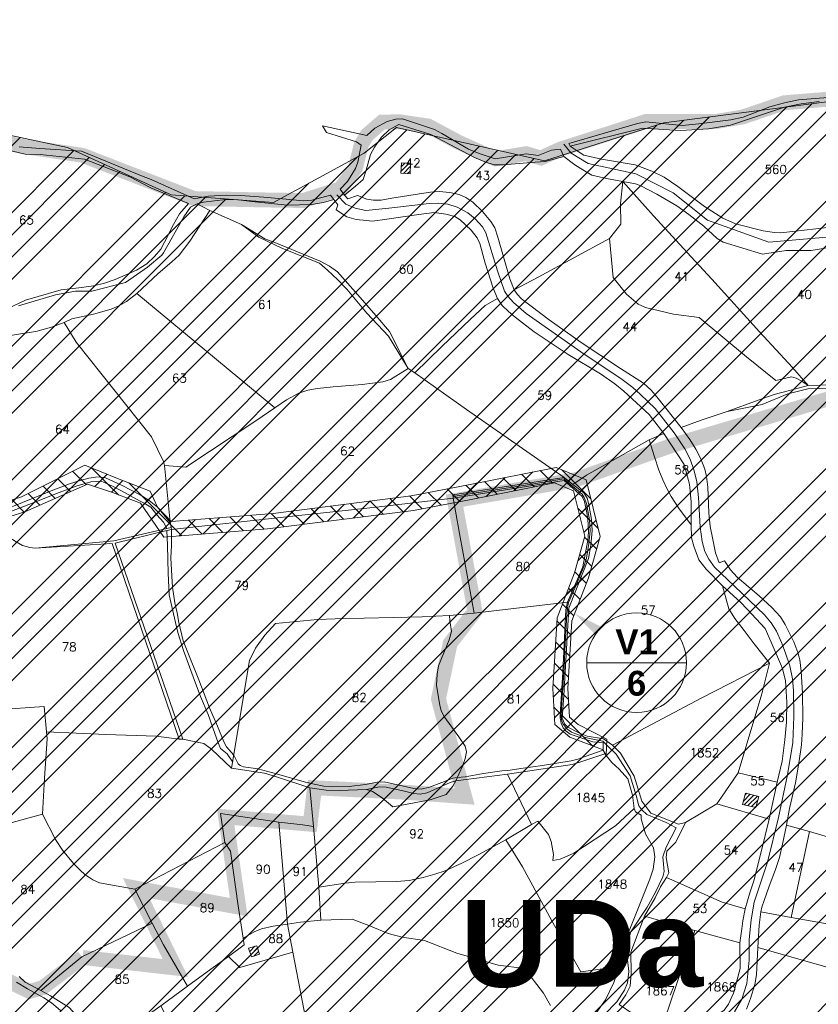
# Model space of a CAD drawing. Header units: metres. Extents: x 578835 to 593571, y 248557 to 255108.
# Tile 47 of 251: x 581075 to 581396, y 252506 to 252903. Entities that reach past the tile are written whole.
import ezdxf

# ---------------------------------------------------------------- set-up
doc = ezdxf.new("R2010")
doc.units = ezdxf.units.M
doc.linetypes.add('CACHEX2', pattern=[0.75, 0.5, -0.25])
doc.linetypes.add('SOLID_LINE', pattern=[0])
for name, color, linetype, lineweight in [('Cad-BATIMENT_BATI_PRIVE12', 7, 'SOLID_LINE', 0), ('Cad-BATIMENT_BATI_PRIVE12_HACH', 7, 'SOLID_LINE', 0), ('Cad-HYDROGRAPHI_COURS_D_EAU28', 5, 'SOLID_LINE', 0), ('Cad-PARCELLAIRE_PARCELLE1', 250, 'SOLID_LINE', 0), ('Cad-PARCELLAIRE_PARCELLE1_', 250, 'SOLID_LINE', 0), ('Cad-RESEAU_ROUT_AXE_DE_VOIE26', 255, 'SOLID_LINE', 0), ('Cad-RESEAU_ROUT_LIMITE_DE_VOIE_P23', 8, 'SOLID_LINE', 0), ('Cad-TOPONYMIE_NUMERO_DE_PARCELL182', 250, 'SOLID_LINE', 0), ('ER', 192, 'Continuous', 18), ('PLU', 7, 'CACHEX2', 5), ('PPRIF - contour', 10, 'Continuous', 9)]:
    doc.layers.add(name, color=color, linetype=linetype, lineweight=lineweight)
doc.layers.add('PLU nom', color=7, linetype='Continuous')
doc.styles.get("Standard").update_dxf_attribs({"font": 'arialbd_0.ttf', "height": 50})
doc.styles.add('TEXTSTYLE_45_11', font='txt.shx', dxfattribs={"oblique": 50})

msp = doc.modelspace()

# ---------------------------------------------------------------- hatches: boundary and pattern name
at = {"layer": 'Cad-BATIMENT_BATI_PRIVE12_HACH', "ltscale": 0.4}
h = msp.add_hatch(dxfattribs=at)
h.set_pattern_fill('ANSI31', color=256, scale=0.4, style=0)
h.paths.add_polyline_path([(581231.76, 252840.69), (581231.9, 252844.94), (581228.26, 252845.08), (581228.03, 252840.93)])
h = msp.add_hatch(dxfattribs=at)
h.set_pattern_fill('ANSI31', color=256, scale=0.4, style=0)
h.paths.add_polyline_path([(581365.69, 252586.75), (581371.07, 252585.42), (581372.18, 252589.97), (581366.88, 252591.31)])
h = msp.add_hatch(dxfattribs=at)
h.set_pattern_fill('ANSI31', color=256, scale=0.4, style=0)
h.paths.add_polyline_path([(581167.89, 252525.28), (581171.09, 252526.45), (581170.07, 252529.82), (581166.77, 252528.87)])
at = {"layer": 'ER', "ltscale": 0.4}
h = msp.add_hatch(dxfattribs=at)
h.set_pattern_fill('ANSI37', color=256, scale=2, style=0)
h.paths.add_polyline_path([(581311.07, 252613.03), (581299.43, 252618.85), (581295.91, 252621.86), (581295.31, 252633.34), (581296.97, 252660.63), (581303.67, 252678.04), (581308.36, 252694.6), (581302.69, 252717.44), (581290.57, 252722.46), (581255.27, 252715.47), (581232.19, 252711.06), (581176.68, 252703.9), (581135.54, 252700.64), (581130.04, 252706.44), (581127.14, 252712.91), (581113.93, 252718.04), (581100.81, 252723.29), (581075.27, 252710.53), (581058.91, 252705.35), (581055.25, 252696.89), (581055.96, 252673.84), (581058.24, 252646.5), (581054.48, 252640.97), (581032.17, 252620.41), (581013.99, 252609.85), (580986.6, 252600.61), (580972.16, 252590.41), (580955.62, 252576.31), (580952.77, 252573.89), (580949.33, 252555.92), (580956.67, 252542.55), (580960.27, 252531.25), (580972.26, 252502.83), (580975.25, 252497.75), (580974.51, 252491.85), (580967.59, 252486.61), (580951.48, 252479.61), (580946.11, 252472.3), (580938.05, 252468.43), (580923.57, 252464.92), (580914.24, 252456.7), (580916.01, 252440.76), (580921.04, 252437.93), (580923.16, 252427.33), (580927.39, 252408.32), (580937.62, 252393.87), (580940.67, 252377.98), (580951.34, 252364.9), (580957.01, 252367.53), (580946.28, 252380.54), (580943.23, 252396.47), (580932.98, 252410.81), (580929.03, 252428.57), (580926.38, 252441.81), (580917.87, 252447.04), (580917.85, 252450.17), (580919.51, 252453.81), (580928.51, 252459.46), (580950.32, 252467.67), (580955.39, 252474.77), (580980.15, 252488.59), (580981.46, 252499.04), (580977.63, 252505.53), (580965.77, 252533.64), (580955.58, 252556.64), (580958.27, 252570.69), (580989.35, 252595.21), (581016.48, 252604.36), (581022.66, 252607.95), (581035.8, 252615.58), (581050.17, 252629.32), (581064.44, 252644.31), (581064.13, 252648.06), (581061.95, 252674.18), (581061.3, 252695.39), (581064.39, 252700.78), (581076.6, 252704.55), (581101.82, 252715.75), (581111.9, 252712.39), (581123.23, 252707.99), (581132.55, 252694.38), (581174.36, 252697.7), (581233.14, 252705.14), (581256.41, 252709.58), (581289.95, 252716.22), (581297.6, 252713.06), (581302.15, 252694.7), (581297.97, 252679.93), (581291.04, 252661.92), (581289.3, 252633.37), (581290.06, 252618.97), (581296.09, 252613.81), (581309.56, 252608.7), (581310.76, 252606.44)])
at = {"layer": 'PPRIF - contour', "lineweight": 15}
h = msp.add_hatch(dxfattribs=at)
h.set_pattern_fill('ANSI34', color=30, scale=2, style=0)
h.paths.add_polyline_path([(583168.56, 249236.59), (583178.02, 249273.37), (583184.15, 249314.36), (583186.86, 249348.54), (583183.82, 249412.65), (583188.31, 249497.75), (583209.56, 249638.59), (583209.57, 249654.16), (583202.87, 249764.69), (583181.22, 249772.54), (583212.18, 249841.81), (583235.33, 249974.64), (583193.51, 249985.09), (583186.04, 250045.54), (583188.28, 250067.18), (583195.8, 250078.07), (583245.78, 250078.37), (583251.01, 250132.85), (583194.25, 250138.82), (583209.94, 250168.32), (583209.19, 250188.47), (583208.21, 250203.8), (583217.43, 250267.61), (583213.64, 250277.41), (583256.98, 250284.74), (583262.34, 250350.34), (583266.18, 250436.39), (583274.5, 250436.7), (583214.43, 250499.33), (583184.56, 250537.39), (583218.91, 250547.09), (583241.07, 250552.07), (583269.68, 250547.09), (583271.18, 250569.48), (583274.91, 250580.67), (583286.48, 250597.77), (583293.66, 250716.62), (583278.73, 250731.44), (583193.67, 250750.25), (583156.78, 250759.28), (583135.71, 250831.5), (583141.39, 250856.49), (583145.69, 250864.01), (583161.1, 250891.6), (583169.34, 250905.21), (583172.57, 250920.26), (583171.49, 250936.38), (583169.31, 250950.6), (583181.85, 251003.26), (583206.95, 251084.03), (583216.62, 251114.12), (583232.39, 251161.77), (583245.29, 251209.41), (583234.54, 251210.94), (583234.1, 251288.09), (583244.66, 251288.39), (583237.9, 251328.73), (583229.54, 251356.01), (583200.13, 251357.42), (583190.46, 251371.39), (583189.74, 251379.63), (583190.1, 251406.14), (583244.22, 251415.82), (583256.04, 251419.04), (583270.74, 251430.86), (583295.47, 251440.89), (583325.21, 251451.64), (583340.94, 251464.43), (583366, 251457.91), (583398.59, 251444.88), (583422.15, 251436.37), (583417.63, 251462.92), (583418.14, 251495.99), (583409.11, 251546.1), (583400.09, 251585.18), (583359.99, 251579.17), (583344.95, 251609.23), (583333.92, 251624.76), (583325.9, 251633.28), (583319.39, 251648.31), (583296.33, 251649.31), (583292.32, 251666.85), (583282.01, 251764.42), (583240.65, 251790.03), (583212.78, 251805.76), (583221.32, 251831.82), (583251.44, 251830.48), (583273.02, 251828.23), (583262.67, 251903.93), (583199.69, 251895.44), (583192.95, 251945.32), (583256.33, 251954.31), (583243.74, 252050.47), (583214.52, 252068.27), (583208.68, 252073.66), (583201.93, 252137.92), (583178.11, 252135.22), (583183.95, 252176.12), (583226.69, 252181.65), (583216.8, 252253.1), (583210.96, 252307.92), (583193.36, 252422.33), (583178.97, 252519.84), (583167.73, 252607.66), (583178.52, 252614.4), (583188.29, 252625.39), (583184.93, 252642.05), (583192.13, 252639.75), (583210.89, 252641.9), (583205.05, 252676.95), (583200.1, 252708.47), (583205.05, 252708.02), (583194.96, 252797.38), (583191.02, 252799.28), (583173.51, 252800.6), (583168.08, 252797.59), (583165.67, 252793.82), (583165.69, 252787.69), (583073.05, 252815.41), (583065.66, 252814.13), (583065.94, 252812.7), (583046.85, 252808.33), (583047.04, 252816.04), (582997.15, 252812.42), (582995.86, 252782.45), (582980.16, 252787.72), (582949.89, 252804.92), (582947.27, 252800.69), (582935.19, 252777.61), (582924.38, 252768.8), (582917.32, 252760.63), (582910.91, 252748.5), (582903.76, 252736.42), (582880, 252724.86), (582817.58, 252706.15), (582782.59, 252696.37), (582747.69, 252696.56), (582653.19, 252726.32), (582583.51, 252736.7), (582547.53, 252745.89), (582391.95, 252693.83), (582342.71, 252696.56), (582258, 252701.11), (582228.89, 252730.03), (582194.3, 252754.65), (582137.15, 252749.12), (582028.37, 252701.22), (581997.03, 252701.83), (581923.09, 252643.99), (581895.44, 252653.82), (581782.97, 252699.88), (581749.17, 252724.45), (581694.48, 252730.59), (581626.87, 252779.73), (581623.69, 252832.13), (581568.99, 252867.14), (581549.94, 252902.76), (581520.9, 252875.84), (581488.95, 252861.1), (581415.1, 252871.66), (581333.97, 252861.22), (581285.87, 252845.9), (581226.26, 252859.41), (581213.27, 252848.96), (581176.79, 252829.19), (581135.62, 252832.26), (581093.83, 252851.3), (581026.18, 252865.71), (580894.22, 252859.98), (580764.18, 252821.75), (580666.25, 252837.89), (580606.97, 252807.31), (580553.37, 252825.96), (580518.38, 252831.19), (580426.24, 252844.58), (580314.78, 252864.48), (580232.54, 252861.61), (580193.34, 252877.86), (579737.68, 252731.06), (579339.29, 252594.91), (579467.34, 252529.95), (579492.26, 252526.53), (579537.88, 252506.87), (579628.29, 252501.98), (579673.34, 252488.27), (579756.55, 252421.24), (579801.62, 252412.32), (579849.52, 252376.66), (579890.09, 252373.24), (579954.11, 252362.98), (580003.08, 252331.22), (580020.69, 252319.86), (580037.79, 252307.65), (580048.55, 252295.44), (580067.12, 252269.55), (580095.49, 252178.46), (580127.66, 252086.63), (580157.22, 252011.67), (580209.32, 251928.46), (580208.41, 251858.24), (580196.24, 251818.11), (580206.29, 251790.3), (580227.07, 251716.54), (580274.53, 251673.98), (580324.82, 251599.61), (580345.2, 251567.99), (580352.27, 251548.44), (580380.56, 251474.57), (580498.13, 251465.11), (580632.34, 251425.65), (580688.87, 251403.81), (580903, 251328.66), (581057.22, 251304.45), (581128.89, 251277.45), (581306.24, 251176.53), (581363.6, 251156.15), (581418.4, 251079.72), (581465.72, 250967.17), (581546.02, 250830.88), (581604.72, 250760.44), (581621.29, 250710.76), (581635.31, 250677.64), (581677.37, 250643.25), (581761.5, 250538.8), (581878.03, 250481.58), (581978.36, 250416.05), (582083.64, 250336.15), (582132.06, 250252.96), (582193.12, 250147.32), (582211.34, 250118.18), (582217.79, 250080.35), (582244.22, 249930.09), (582252.92, 249788.8), (582279.87, 249720.73), (582264.14, 249693.23), (582229.1, 249576.98), (582243.69, 249504.21), (582236.53, 249458.37), (582233.12, 249417.21), (582207.89, 249404.14), (582210.7, 249314.66), (582282.52, 249136.36), (582365.79, 249069.63), (582329.51, 248868.66), (582370.33, 248802.93), (582389.99, 248830.88), (582435.35, 248829.37), (582475.81, 248930.64), (582488.18, 248933.83), (582505.04, 248934.94), (582536.56, 248931.03), (582545.58, 248873.46), (582547.73, 248837.81), (582559.27, 248733.3), (582660.26, 248731.96), (582707.75, 248722.61), (582711.09, 248844.25), (582713.77, 248853.61), (582730.11, 248933.31), (582770.57, 249048.63), (582781.22, 249070.77), (582782.86, 249074.05), (582786.69, 249073.51), (582794.34, 249066.4), (582795.98, 249060.39), (582802, 249037.44), (582837.54, 249029.24), (582847.92, 249019.4), (582859.41, 249022.68), (582870.89, 249021.59), (582882.91, 249029.79), (582897.68, 249024.87), (582894.41, 249004.61), (582898.78, 248991.5), (582903.16, 248984.94), (582914.71, 248986.01), (582980.86, 249040.12), (583036.72, 249107.47), (583089.79, 249152.85), (583096.96, 249144.66), (583169.29, 249123.72), (583150.9, 249178.85), (583158.77, 249200.15)])

# ---------------------------------------------------------------- linework, layer by layer
at = {"layer": 'Cad-BATIMENT_BATI_PRIVE12'}
for points in [[(581231.76, 252840.69), (581231.9, 252844.94), (581228.26, 252845.08), (581228.03, 252840.93), (581231.76, 252840.69), (581231.76, 252840.69)], [(581365.69, 252586.75), (581371.07, 252585.42), (581372.18, 252589.97), (581366.88, 252591.31), (581365.69, 252586.75), (581365.69, 252586.75)], [(581167.89, 252525.28), (581171.09, 252526.45), (581170.07, 252529.82), (581166.77, 252528.87), (581167.89, 252525.28), (581167.89, 252525.28)]]:
    msp.add_lwpolyline(points, close=True, dxfattribs=at)
at = {"layer": 'Cad-HYDROGRAPHI_COURS_D_EAU28'}
for points in [[(581403.49, 252871.68), (581388.25, 252870.53), (581382.51, 252869.27), (581376.7, 252867.68), (581365.92, 252863.54), (581360.98, 252862.46), (581348.01, 252860.83), (581341.32, 252860.16), (581326.68, 252861.62), (581323.37, 252860.9), (581295.68, 252852.92), (581296.26, 252851.85), (581325.42, 252859.07), (581333.95, 252858.55), (581340.82, 252858.12), (581351.89, 252858.81), (581360.75, 252860.33), (581382.57, 252867.49), (581389.21, 252868.93), (581396.46, 252869.87)], [(581055.05, 252853.76), (581076.83, 252848.54), (581082.76, 252848.48), (581100.72, 252846.63), (581118.88, 252839.44), (581127.4, 252835.02), (581142.59, 252828.71), (581138.98, 252824.62), (581136.45, 252820.29), (581132.92, 252813.19), (581131.42, 252810.39), (581128.87, 252807.39), (581125.82, 252804.46), (581121.66, 252801.89), (581112.99, 252798.16), (581108.66, 252796.69), (581104.23, 252795.53), (581098.36, 252794.72), (581091.33, 252794.02), (581076.93, 252789.81), (581055.84, 252779.81)], [(581074.15, 252787.58), (581089.03, 252791.93), (581096.98, 252793.49), (581103.66, 252793.37), (581117.12, 252796.94), (581126.09, 252803.03), (581131.87, 252807.87), (581132.53, 252808.92), (581140.72, 252823.43), (581143.29, 252827.32), (581146.07, 252828.56), (581146.07, 252828.56), (581146.07, 252828.56), (581148.57, 252829.21), (581157.45, 252830.39), (581162.74, 252830.27), (581168.07, 252829.59), (581182.45, 252828.01), (581192.07, 252828.36), (581196.95, 252829.1), (581201.13, 252830.34), (581199.67, 252832.11), (581192.18, 252830.04), (581188.73, 252829.87), (581183.41, 252830.31), (581172.88, 252831.23), (581163.5, 252832), (581157.72, 252832.08), (581150.58, 252831.72), (581144.82, 252830.68), (581127.53, 252838.38), (581124.29, 252839.67), (581099.47, 252849.76), (581082.64, 252850.92), (581074.35, 252851.57)], [(581094.5, 252504.92), (581087.01, 252509.65), (581083.05, 252511.77), (581083.05, 252511.77), (581083.05, 252511.77), (581076.83, 252515.16), (581074.34, 252517.4)], [(581073.3, 252515.08), (581077.72, 252512.45), (581084.27, 252508.87), (581087.42, 252506.78), (581090.97, 252503.73)]]:
    msp.add_lwpolyline(points, dxfattribs=at)
for points in [[(581205.43, 252832.15), (581209.84, 252835.75), (581212.91, 252838.45), (581214.08, 252842.12), (581215.78, 252848.5), (581217.43, 252851.42), (581220.23, 252855.44), (581223.36, 252858.38), (581227.22, 252860.6), (581240.16, 252856.55), (581247.83, 252852.5), (581257.75, 252847.3), (581261.93, 252845.54), (581265.65, 252844.28), (581269.2, 252844.36), (581282.13, 252845.43), (581286.15, 252845.65), (581293.73, 252847.62), (581292.41, 252850.64), (581288.74, 252850.21), (581283.39, 252848.1), (581278.47, 252848.69), (581266.04, 252846.66), (581259.58, 252848.91), (581255.32, 252850.67), (581244.58, 252856.91), (581241.56, 252858.56), (581228.76, 252862.84), (581226.05, 252862.73), (581222.59, 252861.77), (581217.62, 252859.02), (581214.4, 252856.18), (581196.45, 252860.04), (581198.15, 252857.29), (581210.16, 252853.61), (581212.09, 252852.21), (581210.76, 252845.41), (581209.74, 252842.87), (581206.63, 252837.6), (581203.66, 252834.57), (581205.43, 252832.15), (581205.43, 252832.15)], [(581163.89, 252820.34), (581170.92, 252815.12), (581180.43, 252810.67), (581195.27, 252804.66), (581198.55, 252801.93), (581202.57, 252798.14), (581206.37, 252794.22), (581214.42, 252784.52), (581223.02, 252775.31), (581231.02, 252762.26), (581223.52, 252777.14), (581217.95, 252783.69), (581210.68, 252791.89), (581202.58, 252801.15), (581199.33, 252803.44), (581195.61, 252805.47), (581177.28, 252812.97), (581173.28, 252814.54), (581163.89, 252820.34), (581163.89, 252820.34)], [(581359.46, 252744.96), (581373.56, 252747.81), (581383.92, 252752.13), (581392, 252754.03), (581415.76, 252754.77), (581419.68, 252755.21), (581424.59, 252754.62), (581425.77, 252756.28), (581422.37, 252756.55), (581406.11, 252755.87), (581392.14, 252755.37), (581384.08, 252753.26), (581378.34, 252751.77), (581371.93, 252749.57), (581359.46, 252744.96), (581359.46, 252744.96)], [(581080.86, 252689.93), (581111.85, 252691.84), (581138.83, 252613.05), (581140.25, 252612.94), (581113, 252691.93), (581133.84, 252697.01), (581135.7, 252697.39), (581135.55, 252698.26), (581133.77, 252697.9), (581112.51, 252692.89), (581080.86, 252689.93), (581080.86, 252689.93)]]:
    msp.add_lwpolyline(points, close=True, dxfattribs=at)
at = {"layer": 'Cad-PARCELLAIRE_PARCELLE1'}
for points in [[(581404.52, 252819.6), (581381.08, 252816.98), (581378.53, 252816.99), (581373.94, 252817.73), (581362.82, 252820.6), (581357.69, 252822.85), (581350.3, 252827.47), (581339.56, 252835.6), (581334.14, 252839.38), (581329.08, 252841.75), (581322.36, 252844.32), (581308.9, 252846.55), (581301.68, 252848.18), (581298.63, 252850.15), (581296.26, 252851.85), (581325.42, 252859.07), (581333.95, 252858.55), (581340.82, 252858.12), (581351.89, 252858.81), (581360.75, 252860.33), (581382.57, 252867.49), (581389.21, 252868.93), (581396.46, 252869.87)], [(581055.84, 252779.81), (581076.93, 252789.81), (581091.33, 252794.02), (581098.36, 252794.72), (581104.23, 252795.53), (581108.66, 252796.69), (581112.99, 252798.16), (581121.66, 252801.89), (581125.82, 252804.46), (581128.87, 252807.39), (581131.42, 252810.39), (581132.92, 252813.19), (581136.45, 252820.29), (581138.98, 252824.62), (581142.59, 252828.71), (581127.4, 252835.02), (581118.88, 252839.44), (581100.72, 252846.63), (581082.76, 252848.48), (581076.83, 252848.54), (581055.05, 252853.76)], [(581404.52, 252811.69), (581393.3, 252809.75), (581383.17, 252809.8), (581373.64, 252808.34), (581357.91, 252813.16), (581355.48, 252814.63), (581350.12, 252819.65), (581344.05, 252824.27), (581339.23, 252827.78), (581331.08, 252832.55), (581324.63, 252835.81), (581322.58, 252836.64), (581317.48, 252837.56), (581326.39, 252827.49), (581329.75, 252823.76), (581344.97, 252807.19), (581353.22, 252798.28), (581372.46, 252777.03), (581385.76, 252762.65), (581392.14, 252755.37), (581406.11, 252755.87)], [(581066.95, 252774.94), (581074.83, 252776.26), (581081.02, 252777.22), (581087.38, 252778.97), (581092.42, 252780.84), (581095.52, 252782.22), (581104.26, 252784.17), (581111.42, 252786.21), (581114.53, 252787.48), (581117.6, 252789.29), (581121.7, 252792.53), (581130.35, 252800.49), (581135.9, 252805.19), (581138.79, 252807.99), (581143.11, 252813.6), (581151.07, 252825.85), (581151.07, 252825.85), (581151.07, 252825.85), (581146.07, 252828.56), (581143.29, 252827.32), (581140.72, 252823.43), (581132.53, 252808.92), (581131.87, 252807.87), (581126.09, 252803.03), (581117.12, 252796.94), (581103.66, 252793.37), (581096.98, 252793.49), (581089.03, 252791.93), (581074.15, 252787.58)], [(581066.95, 252774.94), (581074.83, 252776.26), (581081.02, 252777.22), (581087.38, 252778.97), (581092.42, 252780.84), (581097.29, 252772.89), (581127.66, 252734.73), (581132.43, 252724.87), (581132.89, 252723.24), (581135.12, 252700.35), (581135.55, 252698.26), (581133.77, 252697.9), (581112.51, 252692.89), (581080.86, 252689.93), (581078.69, 252690.19), (581075.75, 252690.95), (581073.14, 252692.53)], [(581417.49, 252568.44), (581392.56, 252575.84), (581383.36, 252578.42), (581384.62, 252585.1), (581386.97, 252595.44), (581388.38, 252603.36), (581389.34, 252610.68), (581389.63, 252615.05), (581389.91, 252621.54), (581389.84, 252631.46), (581389.26, 252640.33), (581388.79, 252644.97), (581387.97, 252647.91), (581386.37, 252652.24), (581382.82, 252659.18), (581380.92, 252662.26), (581377.4, 252665.98), (581372.3, 252670.79), (581363.53, 252678.2), (581360.81, 252681.21), (581358.36, 252684.8), (581356.29, 252683.95), (581354.79, 252688.06), (581353.69, 252693.44), (581352.67, 252698.7), (581352.14, 252704.12), (581351.61, 252714.44), (581351.17, 252718.75), (581350.44, 252721.7), (581348.85, 252725.92), (581346.88, 252729.76), (581344.41, 252733.68), (581340.96, 252738.52), (581349.03, 252741.54), (581359.46, 252744.96), (581359.46, 252744.96), (581359.46, 252744.96), (581373.56, 252747.81), (581383.92, 252752.13), (581392, 252754.03), (581415.76, 252754.77)], [(581074.34, 252517.4), (581076.83, 252515.16), (581083.05, 252511.77), (581099.64, 252525.3), (581127.86, 252538.9), (581120.87, 252552.59), (581106.73, 252555.09), (581104.08, 252556.32), (581100.84, 252558.5), (581098.89, 252560.24), (581096.19, 252562.91), (581091.86, 252568.35), (581089.04, 252572.57), (581083.74, 252582.83), (581083.74, 252582.83), (581083.74, 252582.83), (581066.01, 252578.01)], [(581303.28, 252497.86), (581310.42, 252508.04), (581313.88, 252515.01), (581316.24, 252522.34), (581310.36, 252520.63), (581300.59, 252519.26), (581288.82, 252539.8), (581277.04, 252561.56), (581270.29, 252572.48), (581259.16, 252566.42), (581252.6, 252563.09), (581245.94, 252559.97), (581241.76, 252558.63), (581237.09, 252557.34), (581231.35, 252556.09), (581226.27, 252555.67), (581209.64, 252555.4), (581205.64, 252555.07), (581194.97, 252553.4), (581194.97, 252553.4), (581194.97, 252553.4), (581195.83, 252540.09), (581208.41, 252540.46), (581215.89, 252537.75), (581222.9, 252534.76), (581228.63, 252533.23), (581237.56, 252531.86), (581250.59, 252526.8), (581267.23, 252521.95), (581277.89, 252520.6), (581285.46, 252510.75), (581288.36, 252505.76)], [(581191.79, 252489.59), (581184.62, 252527.23), (581182.37, 252538.53), (581187.58, 252539.3), (581195.83, 252540.09), (581208.41, 252540.46), (581215.89, 252537.75), (581222.9, 252534.76), (581228.63, 252533.23), (581237.56, 252531.86), (581250.59, 252526.8), (581267.23, 252521.95), (581277.89, 252520.6), (581285.46, 252510.75), (581288.36, 252505.76)], [(581367.27, 252504.29), (581368.89, 252508.55), (581370.65, 252514.16), (581371.32, 252518.12), (581371.8, 252529.08), (581418.14, 252515.99), (581418.14, 252515.99), (581418.14, 252515.99), (581411.27, 252506.39), (581408.2, 252501.78)], [(581073.3, 252515.08), (581077.72, 252512.45), (581084.27, 252508.87), (581087.42, 252506.78), (581090.97, 252503.73), (581090.57, 252488.65), (581090.76, 252483.55), (581092.86, 252467.11), (581093.67, 252461.38), (581095.31, 252452.49), (581091.11, 252449.46), (581087.74, 252448.41), (581082.65, 252444.07), (581078.27, 252441.26), (581075.66, 252439.94), (581073.24, 252439.28)]]:
    msp.add_lwpolyline(points, dxfattribs=at)
for points in [[(581317.48, 252837.56), (581316.48, 252828.78), (581316.59, 252820.43), (581312.05, 252814.59), (581283.34, 252799.05), (581273.71, 252794.02), (581271.95, 252798.33), (581267.09, 252815.2), (581265.86, 252819), (581264.33, 252821.55), (581260.95, 252825.51), (581257.02, 252829.3), (581254.22, 252831.19), (581251.49, 252832.3), (581247.8, 252833.1), (581243.47, 252833.52), (581239.95, 252833.35), (581235.56, 252832.64), (581224.41, 252830.83), (581220.11, 252830.14), (581217.06, 252830.1), (581214.32, 252830.43), (581210.56, 252832.01), (581206.72, 252830.58), (581205.43, 252832.15), (581209.84, 252835.75), (581212.91, 252838.45), (581214.08, 252842.12), (581215.78, 252848.5), (581217.43, 252851.42), (581220.23, 252855.44), (581223.36, 252858.38), (581227.22, 252860.6), (581240.16, 252856.55), (581247.83, 252852.5), (581257.75, 252847.3), (581261.93, 252845.54), (581265.65, 252844.28), (581269.2, 252844.36), (581282.13, 252845.43), (581286.15, 252845.65), (581293.73, 252847.62), (581298.13, 252844.31), (581301.35, 252842.23), (581304.98, 252840.2), (581310.87, 252838.79), (581317.48, 252837.56), (581317.48, 252837.56)], [(581231.9, 252844.94), (581228.26, 252845.08), (581228.03, 252840.93), (581231.76, 252840.69), (581231.9, 252844.94), (581231.9, 252844.94)], [(581317.48, 252837.56), (581316.48, 252828.78), (581316.59, 252820.43), (581312.05, 252814.59), (581313.61, 252798.9), (581318.86, 252792.19), (581323.64, 252788.24), (581326.56, 252786.81), (581337.91, 252784.19), (581348.15, 252782.82), (581367.19, 252767.01), (581379.02, 252757.51), (581385.33, 252758.93), (581387.19, 252758.42), (581389.52, 252757.17), (581392.14, 252755.37), (581385.76, 252762.65), (581372.46, 252777.03), (581353.22, 252798.28), (581344.97, 252807.19), (581329.75, 252823.76), (581326.39, 252827.49), (581317.48, 252837.56), (581317.48, 252837.56)], [(581146.07, 252828.56), (581148.57, 252829.21), (581157.45, 252830.39), (581162.74, 252830.27), (581168.07, 252829.59), (581182.45, 252828.01), (581192.07, 252828.36), (581196.95, 252829.1), (581201.13, 252830.34), (581202.71, 252828.24), (581201.98, 252826.18), (581206.33, 252823.42), (581210.05, 252822.27), (581214.2, 252821.84), (581216.62, 252821.6), (581222.4, 252822.41), (581235.27, 252824.26), (581241.46, 252825.11), (581246.12, 252824.5), (581249.84, 252823.46), (581251.92, 252822.19), (581256.31, 252817.98), (581258.79, 252814.85), (581259.89, 252812.6), (581262.02, 252804.75), (581265.17, 252794.65), (581267, 252790.45), (581261.96, 252787.69), (581256.07, 252782.18), (581244.62, 252771.2), (581233.64, 252760.48), (581231.02, 252762.26), (581223.52, 252777.14), (581217.95, 252783.69), (581210.68, 252791.89), (581202.58, 252801.15), (581199.33, 252803.44), (581195.61, 252805.47), (581177.28, 252812.97), (581173.28, 252814.54), (581163.89, 252820.34), (581151.07, 252825.85), (581146.07, 252828.56), (581146.07, 252828.56)], [(581163.89, 252820.34), (581170.92, 252815.12), (581180.43, 252810.67), (581195.27, 252804.66), (581198.55, 252801.93), (581202.57, 252798.14), (581206.37, 252794.22), (581214.42, 252784.52), (581223.02, 252775.31), (581231.02, 252762.26), (581223.89, 252757.89), (581220.83, 252756.96), (581212.51, 252755.82), (581200.81, 252754.96), (581194.44, 252754.21), (581190.62, 252753.56), (581186.92, 252752.36), (581181.96, 252749.72), (581177.37, 252746.44), (581121.7, 252792.53), (581130.35, 252800.49), (581135.9, 252805.19), (581138.79, 252807.99), (581143.11, 252813.6), (581151.07, 252825.85), (581163.89, 252820.34), (581163.89, 252820.34)], [(581312.05, 252814.59), (581283.34, 252799.05), (581273.71, 252794.02), (581274.85, 252792.21), (581276.65, 252790.36), (581287.74, 252781.92), (581300.7, 252772.74), (581316.57, 252762.25), (581325.8, 252756.33), (581328.83, 252753.56), (581331.11, 252750.86), (581340.96, 252738.52), (581349.03, 252741.54), (581359.46, 252744.96), (581371.93, 252749.57), (581378.34, 252751.77), (581384.08, 252753.26), (581392.14, 252755.37), (581389.52, 252757.17), (581387.19, 252758.42), (581385.33, 252758.93), (581379.02, 252757.51), (581367.19, 252767.01), (581348.15, 252782.82), (581337.91, 252784.19), (581326.56, 252786.81), (581323.64, 252788.24), (581318.86, 252792.19), (581313.61, 252798.9), (581312.05, 252814.59), (581312.05, 252814.59)], [(581177.37, 252746.44), (581121.7, 252792.53), (581117.6, 252789.29), (581114.53, 252787.48), (581111.42, 252786.21), (581104.26, 252784.17), (581095.52, 252782.22), (581092.42, 252780.84), (581097.29, 252772.89), (581127.66, 252734.73), (581132.43, 252724.87), (581132.89, 252723.24), (581141.44, 252722.61), (581169.72, 252741.23), (581177.37, 252746.44), (581177.37, 252746.44)], [(581233.64, 252760.48), (581244.62, 252771.2), (581256.07, 252782.18), (581261.96, 252787.69), (581267, 252790.45), (581268.8, 252787.7), (581271.4, 252785.24), (581274.14, 252782.9), (581281.71, 252777.07), (581295.49, 252767.96), (581308.42, 252760.12), (581314.2, 252756.14), (581317.82, 252753.21), (581327.99, 252743.8), (581333.91, 252736.04), (581328.02, 252733.55), (581302.75, 252719.3), (581297.37, 252715.62), (581293.76, 252718.43), (581254.47, 252745.83), (581233.64, 252760.48), (581233.64, 252760.48)], [(581135.7, 252697.39), (581182, 252702.57), (581218.18, 252706.47), (581249.12, 252710.05), (581248.93, 252711.36), (581293.76, 252718.43), (581254.47, 252745.83), (581233.64, 252760.48), (581231.02, 252762.26), (581223.89, 252757.89), (581220.83, 252756.96), (581212.51, 252755.82), (581200.81, 252754.96), (581194.44, 252754.21), (581190.62, 252753.56), (581186.92, 252752.36), (581181.96, 252749.72), (581177.37, 252746.44), (581169.72, 252741.23), (581141.44, 252722.61), (581132.89, 252723.24), (581135.12, 252700.35), (581135.55, 252698.26), (581135.7, 252697.39), (581135.7, 252697.39)], [(581333.91, 252736.04), (581342.12, 252723.57), (581344.34, 252715.73), (581344.93, 252708.53), (581344.96, 252699.28), (581339.93, 252706.22), (581336.92, 252710.76), (581335.28, 252713.64), (581333.49, 252717.39), (581332.01, 252721.28), (581330.15, 252726.7), (581328.02, 252733.55), (581333.91, 252736.04), (581333.91, 252736.04)], [(581297.37, 252715.62), (581302.75, 252719.3), (581328.02, 252733.55), (581330.15, 252726.7), (581332.01, 252721.28), (581333.49, 252717.39), (581335.28, 252713.64), (581336.92, 252710.76), (581339.93, 252706.22), (581344.96, 252699.28), (581345.07, 252694.06), (581346.09, 252690.69), (581348.02, 252685.27), (581350.98, 252681.51), (581357.56, 252674.7), (581360.13, 252665.54), (581362.6, 252661.62), (581366.31, 252656.7), (581370.29, 252651.34), (581376.54, 252643.61), (581349.27, 252629.64), (581313.27, 252610.6), (581309.68, 252613.09), (581303.07, 252614.21), (581299.76, 252615.49), (581295.36, 252617.81), (581294.1, 252619.04), (581293.08, 252621.41), (581293.64, 252630.59), (581295.06, 252654.12), (581295.66, 252665.77), (581301.13, 252679.37), (581303.64, 252685.82), (581304.51, 252691.13), (581305.1, 252696.98), (581304.82, 252701.41), (581303.73, 252707.45), (581303.02, 252710.07), (581301.69, 252712.18), (581297.37, 252715.62), (581297.37, 252715.62)], [(581249.12, 252710.05), (581251.91, 252694.34), (581257.6, 252663.71), (581295.13, 252668.17), (581301.29, 252682.39), (581302.34, 252687.49), (581303.37, 252693.04), (581303.65, 252696.52), (581303.54, 252699.85), (581303.08, 252703.5), (581301.98, 252708.75), (581301.07, 252710.68), (581293.86, 252717.22), (581249.12, 252710.05), (581249.12, 252710.05)], [(581249.12, 252710.05), (581251.91, 252694.34), (581257.6, 252663.71), (581247.69, 252662.78), (581236.61, 252662.3), (581201.56, 252661.5), (581194.5, 252661.25), (581177.57, 252659.62), (581173.35, 252654.92), (581169.59, 252649.59), (581167.11, 252644.71), (581159.92, 252601.31), (581151.78, 252609), (581148.72, 252611.19), (581140.25, 252612.94), (581113, 252691.93), (581133.84, 252697.01), (581135.7, 252697.39), (581182, 252702.57), (581218.18, 252706.47), (581249.12, 252710.05), (581249.12, 252710.05)], [(581080.86, 252689.93), (581111.85, 252691.84), (581138.83, 252613.05), (581129.52, 252614.16), (581109.25, 252614.94), (581085.43, 252615.97), (581084.43, 252626.14), (581065.16, 252624.87), (581062.68, 252644.84), (581060.97, 252661.42), (581059.23, 252677.44), (581058.35, 252686.05), (581058.54, 252689.64), (581061.88, 252700.17), (581066.01, 252696.95), (581073.14, 252692.53), (581075.75, 252690.95), (581078.69, 252690.19), (581080.86, 252689.93), (581080.86, 252689.93)], [(581376.54, 252643.61), (581373.45, 252631.2), (581363.89, 252599.42), (581379.61, 252595.72), (581381.64, 252604.13), (581382.74, 252612.69), (581383.38, 252619.88), (581383.53, 252627.92), (581382.91, 252636.45), (581381.75, 252641.49), (581377.15, 252652.13), (581374.8, 252657.63), (581367.48, 252665.38), (581364.85, 252668.17), (581357.56, 252674.7), (581360.13, 252665.54), (581362.6, 252661.62), (581366.31, 252656.7), (581370.29, 252651.34), (581376.54, 252643.61), (581376.54, 252643.61)], [(581295.13, 252668.17), (581294.56, 252665.11), (581293.27, 252639.93), (581292.38, 252624.91), (581292.16, 252621.55), (581292.59, 252619.47), (581293.4, 252617.53), (581294.59, 252616.18), (581296.26, 252614.98), (581305.33, 252611.94), (581309.49, 252611.51), (581309.56, 252608.62), (581310.18, 252607.11), (581300.88, 252604), (581297.11, 252602.8), (581270.97, 252598.94), (581250.18, 252596.22), (581250.74, 252597.49), (581252.9, 252602.13), (581253.96, 252605.23), (581254.56, 252607.95), (581253.96, 252610.24), (581251.42, 252613.94), (581245.38, 252622.24), (581244.28, 252624.6), (581243.7, 252626.55), (581242.45, 252634.7), (581242.66, 252639.17), (581243.19, 252642.56), (581247.52, 252652.95), (581248.48, 252656.38), (581247.79, 252660.66), (581247.69, 252662.78), (581257.6, 252663.71), (581295.13, 252668.17), (581295.13, 252668.17)], [(581250.18, 252596.22), (581250.74, 252597.49), (581252.9, 252602.13), (581253.96, 252605.23), (581254.56, 252607.95), (581253.96, 252610.24), (581251.42, 252613.94), (581245.38, 252622.24), (581244.28, 252624.6), (581243.7, 252626.55), (581242.45, 252634.7), (581242.66, 252639.17), (581243.19, 252642.56), (581247.52, 252652.95), (581248.48, 252656.38), (581247.79, 252660.66), (581247.69, 252662.78), (581236.61, 252662.3), (581201.56, 252661.5), (581194.5, 252661.25), (581177.57, 252659.62), (581173.35, 252654.92), (581169.59, 252649.59), (581167.11, 252644.71), (581159.92, 252601.31), (581173.11, 252599.29), (581178.01, 252597.8), (581191.4, 252593.45), (581198, 252592.44), (581203.28, 252592.32), (581214.2, 252592.78), (581216.65, 252591.98), (581220.5, 252589.4), (581224.84, 252585.75), (581239.85, 252588.55), (581246.36, 252590.66), (581248.96, 252594.1), (581250.18, 252596.22), (581250.18, 252596.22)], [(581376.54, 252643.61), (581373.45, 252631.2), (581363.89, 252599.42), (581357.13, 252589.61), (581355.29, 252586.9), (581342.73, 252579.39), (581339.9, 252578.71), (581328.73, 252583.13), (581325.12, 252588.06), (581322.06, 252598.07), (581316.5, 252607.41), (581313.27, 252610.6), (581349.27, 252629.64), (581376.54, 252643.61), (581376.54, 252643.61)], [(581039.07, 252621.48), (581065.16, 252624.87), (581084.43, 252626.14), (581085.43, 252615.97), (581085.59, 252613.08), (581084.6, 252597.28), (581083.74, 252582.83), (581066.01, 252578.01), (581050.49, 252575.28), (581043.32, 252575.35), (581038.15, 252576.04), (581035.04, 252575.78), (581031.08, 252574.89), (581028.14, 252573.42), (581008.84, 252596.56), (581011.57, 252599.35), (581021.17, 252606.84), (581033.6, 252616.01), (581039.07, 252621.48), (581039.07, 252621.48)], [(581138.83, 252613.05), (581129.52, 252614.16), (581109.25, 252614.94), (581085.43, 252615.97), (581085.59, 252613.08), (581084.6, 252597.28), (581083.74, 252582.83), (581089.04, 252572.57), (581091.86, 252568.35), (581096.19, 252562.91), (581098.89, 252560.24), (581100.84, 252558.5), (581104.08, 252556.32), (581106.73, 252555.09), (581120.87, 252552.59), (581157.22, 252571.32), (581155.43, 252583), (581178.95, 252579.6), (581188.6, 252578.5), (581192.86, 252577.85), (581191.4, 252593.45), (581178.01, 252597.8), (581173.11, 252599.29), (581159.92, 252601.31), (581151.78, 252609), (581148.72, 252611.19), (581140.25, 252612.94), (581138.83, 252613.05), (581138.83, 252613.05)], [(581310.18, 252607.11), (581300.88, 252604), (581297.11, 252602.8), (581270.97, 252598.94), (581280.65, 252578.58), (581283.26, 252580.01), (581287.58, 252574.58), (581288.55, 252571.77), (581289.57, 252566.49), (581289.28, 252564.13), (581292.19, 252564.71), (581296.26, 252566.38), (581297.77, 252567.06), (581314.48, 252578.15), (581321.98, 252585.13), (581321.38, 252590.43), (581319.51, 252596.96), (581315.97, 252600.9), (581313.03, 252603.56), (581310.18, 252607.11), (581310.18, 252607.11)], [(581250.18, 252596.22), (581248.96, 252594.1), (581246.36, 252590.66), (581239.85, 252588.55), (581224.84, 252585.75), (581220.5, 252589.4), (581216.65, 252591.98), (581214.2, 252592.78), (581203.28, 252592.32), (581198, 252592.44), (581191.4, 252593.45), (581192.86, 252577.85), (581194.97, 252553.4), (581205.64, 252555.07), (581209.64, 252555.4), (581226.27, 252555.67), (581231.35, 252556.09), (581237.09, 252557.34), (581241.76, 252558.63), (581245.94, 252559.97), (581252.6, 252563.09), (581259.16, 252566.42), (581270.29, 252572.48), (581280.65, 252578.58), (581270.97, 252598.94), (581250.18, 252596.22), (581250.18, 252596.22)], [(581379.61, 252595.72), (581363.89, 252599.42), (581357.13, 252589.61), (581355.29, 252586.9), (581376.32, 252580.84), (581379.61, 252595.72), (581379.61, 252595.72)], [(581321.98, 252585.13), (581322.5, 252583.72), (581324.77, 252582.35), (581324.8, 252580.9), (581326.54, 252574.92), (581329.73, 252569.17), (581330.35, 252565.65), (581329.7, 252560.69), (581328.3, 252556.68), (581319.98, 252535.81), (581318.48, 252532), (581316.66, 252528.18), (581317.24, 252526.11), (581316.24, 252522.34), (581310.36, 252520.63), (581300.59, 252519.26), (581288.82, 252539.8), (581277.04, 252561.56), (581270.29, 252572.48), (581280.65, 252578.58), (581283.26, 252580.01), (581287.58, 252574.58), (581288.55, 252571.77), (581289.57, 252566.49), (581289.28, 252564.13), (581292.19, 252564.71), (581296.26, 252566.38), (581297.77, 252567.06), (581314.48, 252578.15), (581321.98, 252585.13), (581321.98, 252585.13)], [(581335, 252557.34), (581336, 252559.21), (581334.91, 252565.36), (581335.12, 252567.83), (581338.77, 252571.48), (581342.73, 252579.39), (581355.29, 252586.9), (581376.32, 252580.84), (581374.8, 252574.25), (581371.76, 252562.29), (581370.15, 252555.92), (581368.57, 252551.1), (581366.71, 252544.71), (581357.5, 252547.4), (581335, 252557.34), (581335, 252557.34)], [(581178.95, 252579.6), (581155.43, 252583), (581157.22, 252571.32), (581159.41, 252567.83), (581162.55, 252545.91), (581164.62, 252532.82), (581169.02, 252535.41), (581171.97, 252536.66), (581176.67, 252537.72), (581182.37, 252538.53), (581178.95, 252579.6), (581178.95, 252579.6)], [(581178.95, 252579.6), (581182.37, 252538.53), (581187.58, 252539.3), (581195.83, 252540.09), (581194.97, 252553.4), (581192.86, 252577.85), (581188.6, 252578.5), (581178.95, 252579.6), (581178.95, 252579.6)], [(581385.22, 252541.23), (581373.08, 252543.45), (581373.42, 252545.37), (581374.34, 252548.02), (581376.43, 252553.76), (581378.99, 252560.55), (581380.49, 252565.36), (581381.78, 252570.71), (581383.36, 252578.42), (581392.56, 252575.84), (581385.22, 252541.23), (581385.22, 252541.23)], [(581430.63, 252564.96), (581417.49, 252568.44), (581392.56, 252575.84), (581385.22, 252541.23), (581405.89, 252537.49), (581428.47, 252533.46), (581430.2, 252537.5), (581431.43, 252540.62), (581431.82, 252542.76), (581432.16, 252549.59), (581431.97, 252554.82), (581431.38, 252559.89), (581430.63, 252564.96), (581430.63, 252564.96)], [(581157.22, 252571.32), (581159.41, 252567.83), (581162.55, 252545.91), (581164.62, 252532.82), (581165.01, 252530.17), (581158.64, 252525.41), (581151.57, 252520.36), (581142.16, 252513.56), (581132.45, 252530.15), (581127.86, 252538.9), (581120.87, 252552.59), (581157.22, 252571.32), (581157.22, 252571.32)], [(581364.56, 252530.93), (581346.42, 252536), (581326.16, 252541.78), (581330.49, 252549.16), (581332.68, 252553.59), (581335, 252557.34), (581357.5, 252547.4), (581366.71, 252544.71), (581365.8, 252539.84), (581365.33, 252536.56), (581364.56, 252530.93), (581364.56, 252530.93)], [(581327.43, 252497.75), (581326, 252499.08), (581321.52, 252502.39), (581315.93, 252506.16), (581318.65, 252510.06), (581320.34, 252513.55), (581320.81, 252518.82), (581320.69, 252527.28), (581326.16, 252541.78), (581346.42, 252536), (581334.25, 252499.99), (581332.77, 252499.86), (581330.09, 252499.42), (581328.28, 252498.49), (581327.43, 252497.75), (581327.43, 252497.75)], [(581428.47, 252533.46), (581405.89, 252537.49), (581385.22, 252541.23), (581373.08, 252543.45), (581372.38, 252538.05), (581371.8, 252529.08), (581418.14, 252515.99), (581423.62, 252524.48), (581426.48, 252529.72), (581428.47, 252533.46), (581428.47, 252533.46)], [(581127.86, 252538.9), (581132.45, 252530.15), (581142.16, 252513.56), (581131.44, 252505.65), (581109.72, 252490.35), (581107.88, 252490.65), (581106.08, 252491.4), (581104.73, 252492.84), (581098.4, 252500.57), (581094.5, 252504.92), (581087.01, 252509.65), (581083.05, 252511.77), (581099.64, 252525.3), (581127.86, 252538.9), (581127.86, 252538.9)], [(581164.62, 252532.82), (581169.02, 252535.41), (581171.97, 252536.66), (581176.67, 252537.72), (581182.37, 252538.53), (581184.62, 252527.23), (581163.22, 252521), (581158.64, 252525.41), (581165.01, 252530.17), (581164.62, 252532.82), (581164.62, 252532.82)], [(581346.42, 252536), (581364.56, 252530.93), (581364.76, 252520.58), (581361.96, 252510.65), (581360.02, 252506.25), (581358.32, 252503.89), (581357.31, 252503.13), (581350.78, 252501.36), (581344.85, 252500.42), (581338.92, 252500.27), (581335.41, 252499.97), (581334.25, 252499.99), (581346.42, 252536), (581346.42, 252536)], [(581131.44, 252505.65), (581134.96, 252498.92), (581146.9, 252503.03), (581151, 252489.44), (581191.79, 252489.59), (581184.62, 252527.23), (581163.22, 252521), (581158.64, 252525.41), (581151.57, 252520.36), (581142.16, 252513.56), (581131.44, 252505.65), (581131.44, 252505.65)]]:
    msp.add_lwpolyline(points, close=True, dxfattribs=at)
at = {"layer": 'Cad-PARCELLAIRE_PARCELLE1_'}
msp.add_lwpolyline([(581231.9, 252844.94), (581228.26, 252845.08), (581228.03, 252840.93), (581231.76, 252840.69), (581231.9, 252844.94), (581231.9, 252844.94)], close=True, dxfattribs=at)
at = {"layer": 'Cad-RESEAU_ROUT_AXE_DE_VOIE26'}
for points in [[(581293.65, 252852.66), (581296.7, 252848.94), (581303.47, 252844.89), (581322.68, 252840.72), (581337.75, 252832.98), (581351.57, 252822.05), (581376.26, 252813.18), (581399.58, 252815.23)], [(581362.4, 252503.15), (581365.33, 252508.34), (581367.43, 252514.58), (581368.27, 252524.03), (581368.27, 252532.26), (581369.09, 252540.23), (581370.3, 252547.29), (581375.72, 252563.41), (581380.09, 252581.48), (581383.77, 252598.69), (581385.88, 252611.66), (581386.33, 252622.18), (581386.11, 252632.55), (581385.73, 252637.35), (581384.67, 252642.58), (581382.79, 252648.06), (581381.36, 252651.97), (581379.26, 252656.49), (581377.23, 252659.79), (581374.45, 252663.09), (581362.4, 252674.57), (581354.42, 252682.23), (581352.09, 252685.55), (581350.52, 252688.54), (581349.39, 252692.6), (581348.55, 252698.5), (581347.88, 252710.31), (581347.29, 252716.61), (581346.22, 252721.05), (581344.56, 252725.74), (581342.39, 252729.95), (581338.1, 252736.42), (581330.43, 252746.12), (581324.54, 252751.8), (581321.46, 252754.64), (581317.16, 252757.87), (581300.47, 252769), (581278.5, 252784.37), (581273.39, 252788.8), (581271.13, 252791.36), (581269.86, 252793.45), (581266.91, 252801.57), (581262.33, 252816.94), (581260.91, 252819.35), (581257.97, 252822.5), (581255.04, 252824.91), (581250.76, 252827.31), (581247.03, 252828.53), (581243.12, 252828.84), (581239.51, 252828.76), (581223.19, 252826.88), (581214.02, 252825.98), (581209.66, 252826.81), (581205.89, 252828.47), (581202.32, 252832.24)], [(581249.04, 252710.74), (581280.76, 252715.74), (581293.63, 252717.89), (581296.7, 252715.32), (581301.09, 252711.68), (581301.94, 252710.3), (581302.78, 252707.92), (581304.01, 252701.38), (581304.3, 252696.95), (581303.82, 252691.86), (581302.77, 252685.94), (581301.89, 252682.76), (581298.11, 252673.77), (581295.61, 252668), (581295.1, 252665.84), (581294.95, 252663.38), (581294.27, 252651.37), (581293.78, 252642), (581293.19, 252631.63), (581292.73, 252625.52), (581292.61, 252621.87), (581292.88, 252620.33), (581293.29, 252619.25), (581294.77, 252617.24), (581296.77, 252615.88), (581302.4, 252613.68), (581304.72, 252613.13), (581309.43, 252612.24), (581311.5, 252609.99), (581314.71, 252607.02), (581320.38, 252598.18), (581322.77, 252590.29), (581323.95, 252586.17), (581325.12, 252584.48), (581327.11, 252582.67), (581334.9, 252579.41), (581338.86, 252577.34), (581334.9, 252569.46), (581333.61, 252565.55), (581334.08, 252559.73), (581333.61, 252557.58), (581330.58, 252551.36), (581327.19, 252545.32), (581320.73, 252535.34), (581318.7, 252528.86), (581319.3, 252524.1), (581319.81, 252519.43), (581319.38, 252514.81), (581318.09, 252511.9), (581314.98, 252507.21), (581310, 252502.08)]]:
    msp.add_lwpolyline(points, dxfattribs=at)
at = {"layer": 'Cad-RESEAU_ROUT_LIMITE_DE_VOIE_P23'}
for points in [[(581061.64, 252700.9), (581071.27, 252704.76), (581081.79, 252708.86), (581089.4, 252711.92), (581097.67, 252715.05)], [(581135.15, 252700.32), (581130.04, 252706.38), (581126.67, 252709.13), (581123.05, 252711.45), (581115.83, 252715.22), (581109.15, 252718.3), (581106.57, 252718.61), (581105.13, 252718.57), (581102.42, 252718.11), (581098.89, 252717.23), (581094.63, 252715.88), (581086.63, 252712.73)], [(581097.67, 252715.05), (581103.22, 252716.7), (581105.42, 252716.83), (581107.24, 252716.87), (581108.74, 252716.4), (581112.44, 252714.63), (581117.02, 252712.16), (581121.67, 252709.71), (581125.36, 252707.65), (581127.42, 252706.38), (581129.81, 252703.32), (581132.42, 252700.38), (581133.77, 252697.88)], [(581086.63, 252712.73), (581072.01, 252706.78), (581061.24, 252702.48)], [(581133.86, 252697), (581134.13, 252691.05), (581134.35, 252679.84), (581134.81, 252671.14), (581136.88, 252661.7), (581138.25, 252656.01), (581140.54, 252648.69), (581144.39, 252638.13), (581147.43, 252630.15), (581150.4, 252622.9), (581153.2, 252615.33), (581154.42, 252611.92), (581155.44, 252609.24), (581158.1, 252607.08), (581160.35, 252603.72)], [(581160.8, 252606.62), (581157.88, 252609.93), (581156.73, 252611.9), (581154.28, 252618.27), (581151.03, 252625.66), (581146.71, 252636.83), (581142.22, 252647.94), (581140.45, 252652.56), (581138.69, 252659.97), (581137.92, 252663.84), (581137.05, 252667.94), (581136.13, 252674.22), (581135.78, 252678.7), (581135.4, 252685.97), (581135.72, 252690.95), (581135.69, 252697.39)], [(581309.56, 252608.63), (581302.34, 252606.07), (581299.34, 252604.96), (581296.59, 252604.33), (581285.13, 252602.42), (581277.34, 252601.28), (581271.17, 252600.38), (581268.75, 252600.29), (581261.35, 252599.14)], [(581170.53, 252600.99), (581164.66, 252601.89), (581163.34, 252602.35), (581162.59, 252603.08), (581162.08, 252603.82), (581160.8, 252606.62)], [(581248.94, 252597.32), (581244.58, 252595.56), (581239.54, 252593.72), (581236.29, 252592.89), (581233.22, 252593.07), (581230.38, 252593.76), (581221.36, 252595.88), (581218.56, 252595.62), (581213.8, 252594.73), (581207.22, 252593.94), (581200.61, 252593.81), (581197.05, 252594.1), (581193.11, 252594.9), (581189.11, 252595.87), (581181.76, 252597.94), (581176.54, 252599.46), (581170.53, 252600.99)], [(581250.15, 252596.21), (581247.88, 252595.55), (581238.66, 252591.41), (581235.79, 252590.89), (581233.22, 252591.1), (581229.55, 252592.11), (581222.14, 252593.72), (581219.49, 252593.84), (581214.22, 252592.78)], [(581261.35, 252599.14), (581253.93, 252597.79), (581250.71, 252597.51), (581248.94, 252597.32)]]:
    msp.add_lwpolyline(points, dxfattribs=at)
at = {"layer": 'ER', "ltscale": 0.4}
for points in [[(581064.39, 252700.78), (581076.6, 252704.55), (581101.82, 252715.75), (581111.9, 252712.39), (581123.23, 252707.99), (581132.55, 252694.38), (581174.36, 252697.7), (581233.14, 252705.14), (581256.41, 252709.58), (581289.95, 252716.22), (581297.6, 252713.06), (581302.15, 252694.7), (581302.15, 252694.7), (581297.97, 252679.93), (581291.04, 252661.92), (581291.04, 252661.92), (581289.3, 252633.37), (581290.06, 252618.97), (581296.09, 252613.81), (581309.56, 252608.7), (581310.76, 252606.44), (581310.76, 252606.44), (581310.76, 252606.44), (581310.76, 252606.44), (581310.76, 252606.44), (581311.07, 252613.03), (581311.07, 252613.03), (581311.07, 252613.03), (581311.07, 252613.03), (581311.07, 252613.03), (581311.07, 252613.03), (581311.07, 252613.03), (581299.43, 252618.85), (581295.91, 252621.86), (581295.31, 252633.34), (581296.97, 252660.63), (581296.97, 252660.63), (581303.67, 252678.04), (581308.36, 252694.6), (581302.69, 252717.44), (581290.57, 252722.46), (581255.27, 252715.47), (581232.19, 252711.06), (581176.68, 252703.9), (581135.54, 252700.64), (581130.04, 252706.44), (581127.14, 252712.91), (581113.93, 252718.04), (581100.81, 252723.29), (581075.27, 252710.53), (581058.91, 252705.35)], [(581302.92, 252643.79), (581343.07, 252643.79)]]:
    msp.add_lwpolyline(points, dxfattribs=at)
msp.add_lwpolyline([(581298.14, 252663.56, 0, 4, 0), (581307.7, 252656.55, 6, 6, 0)], format="xyseb", dxfattribs=at)
msp.add_circle((581322.99, 252643.79), 20.08, dxfattribs=at)
at = {"layer": 'PLU', "color": 7, "ltscale": 2, "const_width": 6}
for points in [[(581021.61, 252863.04), (581076.51, 252851.63), (581099.84, 252848.15), (581144.81, 252830.72), (581175.31, 252830.13), (581188.72, 252829.93), (581203.69, 252834.65), (581209.75, 252842.92), (581212.08, 252852.32), (581214.37, 252856.26), (581220.44, 252861.52), (581227.59, 252861.64), (581239.09, 252859.94), (581251.1, 252853.48), (581266.02, 252846.73), (581278.49, 252848.81), (581284.45, 252847.05), (581292.37, 252850.66), (581296.22, 252851.9), (581326.69, 252861.73), (581344.35, 252861.73), (581354.82, 252861.73), (581365.9, 252863.62), (581382.48, 252869.3), (581418.62, 252872.26)], [(581399.41, 252476.95), (581431.81, 252540.45), (581431.86, 252561.45), (581429.7, 252571.67), (581430.78, 252586.19), (581447.47, 252635.67), (581438.32, 252663.1), (581431.86, 252685.69), (581415.17, 252754.53), (581337.1, 252731.25), (581298.55, 252717.51), (581249.68, 252709.05), (581257.89, 252664.48), (581247.92, 252651.58), (581243.19, 252629.19), (581253.75, 252589.9), (581229.1, 252591.66), (581193.3, 252593.42), (581191.54, 252578.76), (581157.5, 252581.69), (581162.78, 252545.33), (581121.47, 252553.01), (581137.28, 252520.82), (581099.89, 252525.08)], [(581099.89, 252525.08), (581083.79, 252512.93), (581078.57, 252511.37), (581021.4, 252539.47)]]:
    msp.add_lwpolyline(points, dxfattribs=at)
at = {"layer": 'PPRIF - contour', "flags": 128}
msp.add_lwpolyline([(581749.17, 252724.45), (581694.48, 252730.59), (581626.87, 252779.73), (581623.69, 252832.13), (581568.99, 252867.14), (581549.94, 252902.76), (581520.9, 252875.84), (581488.95, 252861.1), (581415.1, 252871.66), (581333.97, 252861.22), (581285.87, 252845.9), (581226.26, 252859.41), (581213.27, 252848.96), (581176.79, 252829.19), (581135.62, 252832.26), (581093.83, 252851.3), (581026.18, 252865.71), (580894.22, 252859.98), (580764.18, 252821.75), (580666.25, 252837.89), (580606.97, 252807.31)], dxfattribs=at)

# ---------------------------------------------------------------- texts
at = {"layer": 'Cad-TOPONYMIE_NUMERO_DE_PARCELL182', "style": 'TEXTSTYLE_45_11'}
for s, p in [('42', (581230.01, 252843.38)), ('560', (581374.49, 252840.74)), ('43', (581258, 252838.3)), ('65', (581074.3, 252820.36)), ('60', (581227.23, 252800.52)), ('41', (581338.18, 252797.65)), ('40', (581387.58, 252790.38)), ('61', (581170.51, 252786.33)), ('44', (581317.29, 252777.35)), ('63', (581135.89, 252756.7)), ('59', (581282.99, 252749.75)), ('64', (581088.81, 252736.07)), ('62', (581203.59, 252727.33)), ('58', (581338.19, 252719.79)), ('80', (581274.22, 252680.81)), ('79', (581160.95, 252673.18)), ('57', (581324.67, 252663.27)), ('78', (581091.47, 252648.46)), ('82', (581208.31, 252628.07)), ('81', (581270.74, 252627.46)), ('56', (581376.61, 252619.99)), ('1852', (581344.33, 252605.83)), ('55', (581368.75, 252594.48)), ('83', (581125.84, 252589.45)), ('1845', (581298.35, 252587.74)), ('92', (581231.41, 252573.14)), ('54', (581358.01, 252566.56)), ('90', (581169.59, 252558.87)), ('91', (581184.49, 252557.99)), ('47', (581384.14, 252559.59)), ('1848', (581307.22, 252552.92)), ('84', (581074.78, 252550.77)), ('89', (581147.09, 252543.4)), ('53', (581345.5, 252543.06)), ('1850', (581263.8, 252537.38)), ('88', (581174.66, 252530.98)), ('85', (581112.81, 252514.58)), ('1867', (581326.45, 252509.93)), ('1868', (581351.05, 252511.53))]:
    msp.add_text(s, height=3.491, rotation=359.5887, dxfattribs=at).set_placement(p)
at = {"layer": 'ER', "ltscale": 0.4, "insert": (581322.99, 252643.79), "char_height": 10, "width": 16.8329, "attachment_point": 5}
msp.add_mtext('V1\\P6', dxfattribs=at)
at = {"layer": 'PLU nom', "insert": (581300.87, 252548.27), "char_height": 35, "width": 195.3422, "attachment_point": 2}
msp.add_mtext('UDa', dxfattribs=at)

doc.saveas('drawing.dxf')
